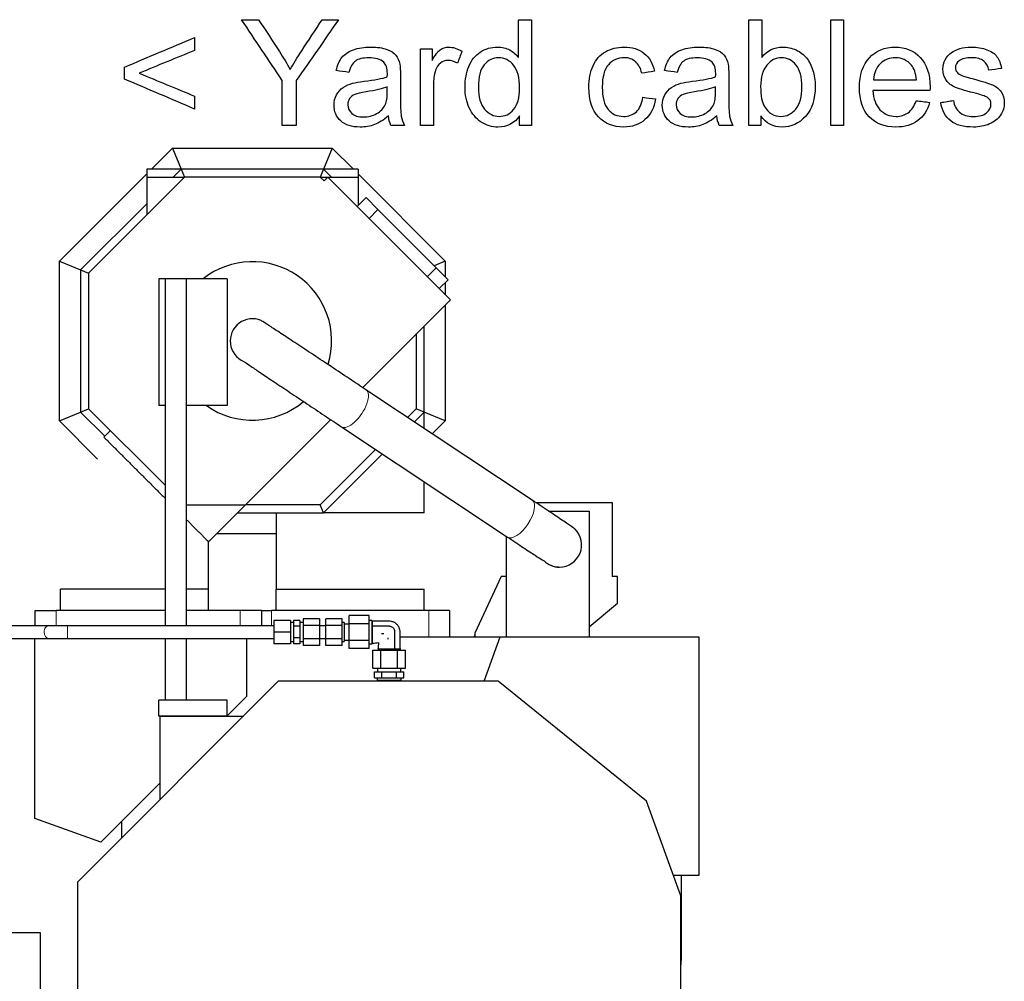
# Model space of a CAD drawing. Header units: inches. Extents: x 0 to 29700, y -16 to 21000.
# Tile 124 of 212: x 7296 to 8228, y 16534 to 17444. Entities that reach past the tile are written whole.
import ezdxf

# ---------------------------------------------------------------- set-up
doc = ezdxf.new("R2010")
doc.units = ezdxf.units.IN
doc.layers.add('254', color=7, linetype='Continuous', true_color=0xffffff)

msp = doc.modelspace()

# ---------------------------------------------------------------- linework, layer by layer
at = {"layer": '254', "color": 2, "linetype": 'Continuous', "lineweight": 25}
for p, q in [((7421.037, 17302.095), (7441.038, 17322.096)), ((7441.038, 17322.096), (7592.226, 17322.096)), ((7441.038, 17322.096), (7449.322, 17302.096)), ((7592.226, 17322.096), (7583.942, 17302.096)), ((7592.226, 17322.096), (7612.227, 17302.095)), ((7334.132, 17215.19), (7416.632, 17297.69)), ((7449.322, 17302.096), (7416.632, 17302.096)), ((7416.632, 17302.096), (7416.632, 17294.596)), ((7449.322, 17302.096), (7441.822, 17294.596)), ((7583.942, 17302.096), (7449.322, 17302.096)), ((7449.322, 17302.096), (7452.429, 17294.596)), ((7583.942, 17302.096), (7580.835, 17294.596)), ((7616.632, 17302.096), (7583.942, 17302.096)), ((7591.442, 17294.596), (7583.942, 17302.096)), ((7616.632, 17302.096), (7616.632, 17294.596)), ((7616.632, 17297.69), (7699.132, 17215.19)), ((7452.429, 17294.596), (7361.632, 17203.799)), ((7416.632, 17294.596), (7452.429, 17294.596)), ((7416.632, 17294.596), (7416.632, 17258.799)), ((7580.835, 17294.596), (7452.429, 17294.596)), ((7580.835, 17294.596), (7616.632, 17294.596)), ((7584.371, 17291.061), (7580.835, 17294.596)), ((7587.906, 17294.596), (7584.371, 17291.061)), ((7704.015, 17178.487), (7587.906, 17294.596)), ((7616.632, 17294.596), (7616.632, 17267.881)), ((7615.627, 17266.875), (7624.112, 17275.361)), ((7624.112, 17275.361), (7635.426, 17264.047)), ((7416.632, 17269.406), (7354.132, 17206.906)), ((7617.395, 17268.643), (7616.632, 17269.406)), ((7635.426, 17264.047), (7690.58, 17208.893)), ((7334.132, 17215.19), (7354.132, 17206.906)), ((7334.132, 17064.002), (7334.132, 17215.19)), ((7699.132, 17215.19), (7688.632, 17210.841)), ((7699.132, 17215.19), (7699.132, 17200.341)), ((7354.132, 17206.906), (7361.632, 17203.799)), ((7354.132, 17206.906), (7354.132, 17072.287)), ((7690.58, 17208.893), (7701.894, 17197.579)), ((7361.632, 17203.799), (7361.632, 17075.393)), ((7433.952, 17198.487), (7428.216, 17198.487)), ((7428.216, 17198.487), (7428.216, 17078.487)), ((7433.952, 17198.487), (7433.952, 16870.1)), ((7453.952, 17198.487), (7433.952, 17198.487)), ((7492.746, 17198.487), (7453.952, 17198.487)), ((7453.952, 17198.487), (7453.952, 16870.1)), ((7492.746, 17198.487), (7492.746, 17078.487)), ((7701.894, 17197.579), (7693.409, 17189.094)), ((7699.132, 17194.815), (7699.132, 17183.37)), ((7704.015, 17178.487), (7620.997, 17095.468)), ((7699.132, 17173.602), (7699.132, 17064.002)), ((7679.132, 17072.287), (7679.132, 17153.603)), ((7671.632, 17146.104), (7671.632, 17075.393)), ((7781.31, 16988.961), (7624.083, 17093.42)), ((7354.132, 17072.287), (7361.632, 17075.393)), ((7361.632, 17075.393), (7433.952, 17003.073)), ((7433.952, 17078.487), (7428.216, 17078.487)), ((7492.746, 17078.487), (7453.952, 17078.487)), ((7671.632, 17075.393), (7663.482, 17067.243)), ((7679.132, 17072.287), (7671.632, 17075.393)), ((7334.132, 17064.002), (7354.132, 17072.287)), ((7354.132, 17072.287), (7376.979, 17049.439)), ((7590.707, 17065.179), (7510.124, 16984.596)), ((7669.854, 17063.008), (7679.132, 17072.287)), ((7699.132, 17064.002), (7679.132, 17072.287)), ((7679.132, 17056.845), (7679.132, 17072.287)), ((7370.24, 17027.895), (7334.132, 17064.002)), ((7600.841, 17058.437), (7758.068, 16953.978)), ((7699.132, 17064.002), (7686.849, 17051.719)), ((7382.282, 17054.743), (7376.132, 17048.594)), ((7633.185, 17036.946), (7580.835, 16984.596)), ((7583.942, 16977.096), (7639.558, 17032.713)), ((7679.132, 16977.096), (7679.132, 17006.422)), ((7453.952, 16984.596), (7510.124, 16984.596)), ((7510.124, 16984.596), (7475.127, 16949.599)), ((7580.835, 16984.596), (7510.124, 16984.596)), ((7583.942, 16977.096), (7580.835, 16984.596)), ((7784.861, 16986.596), (7857.085, 16986.596)), ((7857.085, 16986.596), (7857.085, 16916.596)), ((7502.625, 16977.096), (7583.942, 16977.096)), ((7796.868, 16978.596), (7835.088, 16978.596)), ((7835.088, 16978.596), (7835.088, 16859.596)), ((7539.127, 16957.096), (7482.625, 16957.096)), ((7757.085, 16916.596), (7757.085, 16954.63)), ((7757.088, 16859.596), (7757.088, 16954.629)), ((7752.085, 16916.596), (7727.085, 16862.984)), ((7757.085, 16916.596), (7752.085, 16916.596)), ((7862.085, 16916.596), (7857.085, 16916.596)), ((7862.085, 16891.596), (7862.085, 16916.596)), ((7335.128, 16904.596), (7335.127, 16904.596)), ((7335.127, 16904.596), (7335.127, 16904.596)), ((7335.127, 16884.596), (7335.127, 16904.596)), ((7475.103, 16904.596), (7475.127, 16904.596)), ((7475.127, 16904.596), (7475.127, 16904.596)), ((7475.127, 16884.596), (7475.127, 16904.596)), ((7539.127, 16884.596), (7539.127, 16904.596)), ((7539.127, 16904.596), (7539.127, 16904.596)), ((7539.127, 16904.596), (7539.154, 16904.596)), ((7679.132, 16884.596), (7679.132, 16904.596)), ((7835.087, 16868.943), (7862.085, 16891.596)), ((7311.127, 16884.596), (7331.127, 16884.596)), ((7311.127, 16870.096), (7311.127, 16884.596)), ((7433.95, 16884.596), (7331.127, 16884.596)), ((7505.127, 16884.596), (7453.952, 16884.596)), ((7525.127, 16884.596), (7505.127, 16884.596)), ((7525.127, 16884.596), (7534.627, 16884.596)), ((7525.127, 16884.596), (7525.127, 16870.096)), ((7683.627, 16884.596), (7534.627, 16884.596)), ((7608.021, 16871.89), (7608.021, 16879.685)), ((7627.021, 16879.685), (7608.021, 16879.685)), ((7627.021, 16871.89), (7627.021, 16879.685)), ((7703.127, 16884.596), (7683.627, 16884.596)), ((7703.127, 16884.596), (7703.127, 16859.596)), ((7323.909, 16870.096), (7280.585, 16870.096)), ((7537.021, 16870.096), (7341.587, 16870.096)), ((7537.021, 16875.096), (7537.021, 16864.096)), ((7552.521, 16875.096), (7537.021, 16875.096)), ((7552.521, 16875.096), (7552.521, 16864.096)), ((7555.521, 16873.096), (7552.521, 16873.096)), ((7555.521, 16875.066), (7555.521, 16869.581)), ((7561.521, 16875.066), (7555.521, 16875.066)), ((7555.521, 16869.581), (7555.521, 16858.611)), ((7561.521, 16869.581), (7555.521, 16869.581)), ((7561.521, 16875.066), (7561.521, 16869.581)), ((7564.521, 16873.096), (7561.521, 16873.096)), ((7561.521, 16869.581), (7561.521, 16858.611)), ((7564.521, 16876.798), (7564.521, 16870.447)), ((7580.021, 16876.798), (7564.521, 16876.798)), ((7564.521, 16870.447), (7564.521, 16857.745)), ((7580.021, 16870.447), (7564.521, 16870.447)), ((7580.021, 16876.798), (7580.021, 16870.447)), ((7580.021, 16870.447), (7580.021, 16857.745)), ((7586.021, 16870.096), (7580.021, 16870.096)), ((7586.021, 16870.447), (7586.021, 16876.798)), ((7601.521, 16876.798), (7586.021, 16876.798)), ((7586.021, 16857.745), (7586.021, 16870.447)), ((7601.521, 16870.447), (7586.021, 16870.447)), ((7601.521, 16870.447), (7601.521, 16876.798)), ((7603.521, 16873.096), (7601.521, 16873.096)), ((7601.521, 16857.745), (7601.521, 16870.447)), ((7603.521, 16873.096), (7603.521, 16855.096)), ((7608.021, 16871.596), (7603.521, 16871.596)), ((7608.021, 16856.302), (7608.021, 16871.89)), ((7627.021, 16871.89), (7608.021, 16871.89)), ((7630.021, 16875.096), (7627.021, 16875.096)), ((7627.021, 16856.302), (7627.021, 16871.89)), ((7630.021, 16875.096), (7630.021, 16853.096)), ((7537.021, 16864.096), (7537.021, 16853.096)), ((7552.521, 16864.096), (7537.021, 16864.096)), ((7552.521, 16864.096), (7552.521, 16853.096)), ((7727.084, 16860.992), (7726.186, 16859.595)), ((7727.085, 16862.984), (7727.085, 16859.595)), ((7280.585, 16858.096), (7323.909, 16858.096)), ((7310.885, 16687.596), (7310.885, 16858.094)), ((7341.587, 16858.096), (7537.021, 16858.096)), ((7433.952, 16858.102), (7433.952, 16799.596)), ((7453.952, 16858.102), (7453.952, 16799.596)), ((7511.126, 16858.096), (7511.126, 16803.172)), ((7552.521, 16853.096), (7537.021, 16853.096)), ((7552.521, 16855.096), (7555.521, 16855.096)), ((7555.521, 16858.611), (7555.521, 16853.127)), ((7561.521, 16858.611), (7555.521, 16858.611)), ((7561.521, 16853.127), (7555.521, 16853.127)), ((7561.521, 16858.611), (7561.521, 16853.127)), ((7561.521, 16855.096), (7564.521, 16855.096)), ((7564.521, 16857.745), (7564.521, 16851.394)), ((7580.021, 16857.745), (7564.521, 16857.745)), ((7580.021, 16851.394), (7564.521, 16851.394)), ((7580.021, 16858.096), (7586.021, 16858.096)), ((7580.021, 16857.745), (7580.021, 16851.394)), ((7586.021, 16851.394), (7586.021, 16857.745)), ((7601.521, 16857.745), (7586.021, 16857.745)), ((7601.521, 16851.394), (7586.021, 16851.394)), ((7601.521, 16851.394), (7601.521, 16857.745)), ((7601.521, 16855.096), (7603.521, 16855.096)), ((7603.521, 16856.596), (7608.021, 16856.596)), ((7608.021, 16848.508), (7608.021, 16856.302)), ((7627.021, 16856.302), (7608.021, 16856.302)), ((7627.021, 16848.508), (7627.021, 16856.302)), ((7627.021, 16853.096), (7630.021, 16853.096)), ((7656.311, 16859.596), (7751.084, 16859.596)), ((7735.798, 16817.596), (7751.085, 16859.596)), ((7751.085, 16859.596), (7939.085, 16859.596)), ((7939.085, 16859.596), (7939.085, 16633.612)), ((7627.021, 16848.508), (7608.021, 16848.508)), ((7630.432, 16847.096), (7638.226, 16847.096)), ((7630.432, 16830.096), (7630.432, 16847.096)), ((7638.226, 16847.096), (7653.815, 16847.096)), ((7638.226, 16830.096), (7638.226, 16847.096)), ((7638.521, 16848.096), (7638.521, 16847.096)), ((7653.521, 16848.096), (7646.084, 16848.096)), ((7653.521, 16847.096), (7653.521, 16848.096)), ((7653.815, 16847.096), (7661.609, 16847.096)), ((7653.815, 16830.096), (7653.815, 16847.096)), ((7661.609, 16830.096), (7661.609, 16847.096)), ((7630.432, 16830.096), (7638.226, 16830.096)), ((7632.164, 16826.596), (7639.092, 16826.596)), ((7632.164, 16820.696), (7632.164, 16826.596)), ((7635.021, 16830.096), (7635.021, 16826.596)), ((7638.226, 16830.096), (7653.815, 16830.096)), ((7639.092, 16826.596), (7652.949, 16826.596)), ((7639.092, 16820.696), (7639.092, 16826.596)), ((7652.949, 16826.596), (7659.877, 16826.596)), ((7652.949, 16820.696), (7652.949, 16826.596)), ((7653.815, 16830.096), (7661.609, 16830.096)), ((7657.021, 16826.596), (7657.021, 16830.096)), ((7659.877, 16820.696), (7659.877, 16826.596)), ((7541.085, 16817.596), (7351.085, 16627.596)), ((7749.145, 16817.596), (7541.085, 16817.596)), ((7632.164, 16820.696), (7639.092, 16820.696)), ((7634.521, 16820.696), (7634.521, 16818.404)), ((7634.521, 16818.404), (7635.671, 16818.096)), ((7657.521, 16818.404), (7634.521, 16818.404)), ((7656.371, 16818.096), (7635.671, 16818.096)), ((7638.221, 16818.096), (7638.221, 16817.596)), ((7639.092, 16820.696), (7652.949, 16820.696)), ((7652.949, 16820.696), (7659.877, 16820.696)), ((7653.821, 16817.596), (7653.821, 16818.096)), ((7656.371, 16818.096), (7657.521, 16818.404)), ((7657.521, 16818.404), (7657.521, 16820.696)), ((7889.451, 16704.098), (7749.145, 16817.596)), ((7433.952, 16799.596), (7428.216, 16799.596)), ((7428.216, 16784.596), (7428.216, 16799.596)), ((7453.952, 16799.596), (7433.952, 16799.596)), ((7492.746, 16799.596), (7453.952, 16799.596)), ((7511.126, 16803.172), (7492.745, 16784.791)), ((7492.746, 16784.596), (7492.746, 16799.596)), ((7492.746, 16784.596), (7428.216, 16784.596)), ((7429.085, 16784.596), (7429.085, 16705.596)), ((7429.085, 16784.596), (7508.085, 16784.596)), ((7429.085, 16721.131), (7373.246, 16665.292)), ((7922.085, 16614.439), (7889.451, 16704.098)), ((7373.246, 16665.292), (7310.885, 16687.596)), ((7393.085, 16669.596), (7393.085, 16685.131)), ((7351.085, 16627.596), (7351.085, 16442.204)), ((7939.085, 16633.612), (7915.106, 16633.612)), ((7922.353, 16633.61), (7922.353, 16553.344)), ((7922.085, 16312.596), (7922.085, 16614.439)), ((7316.085, 16579.612), (7231.085, 16579.612)), ((7316.085, 16442.214), (7316.085, 16579.612))]:
    msp.add_line(p, q, dxfattribs=at)
at = {"layer": '254', "color": 110, "linetype": 'Continuous', "lineweight": 13}
for p, q in [((7635.426, 17264.047), (7626.941, 17255.562)), ((7682.095, 17200.407), (7690.58, 17208.893)), ((7331.127, 16884.596), (7331.127, 16870.096)), ((7505.127, 16870.096), (7505.127, 16884.596)), ((7534.627, 16884.596), (7534.627, 16870.096)), ((7683.627, 16859.596), (7683.627, 16884.596)), ((7341.587, 16870.096), (7341.587, 16864.096)), ((7341.587, 16864.096), (7341.587, 16858.096))]:
    msp.add_line(p, q, dxfattribs=at)
at = {"layer": '254', "color": 2, "linetype": 'Continuous', "lineweight": 25}
for centre, radius, start, end in [((7516.632, 17139.596), 75, 342.99, 128.255625), ((7516.632, 17139.596), 21, 66.965625, 247.325625), ((7516.632, 17139.596), 75, 234.568125, 310.066875), ((7807.127, 16946.596), 21, 270, 45.8325), ((7807.127, 16946.596), 21, 225.838125, 270), ((7645.15, 16565.599), 277.474, 356.425631, 357.468643)]:
    msp.add_arc(centre, radius, start, end, dxfattribs=at)
at = {"layer": '254', "color": 110, "linetype": 'Continuous', "lineweight": 13}
for centre, major_axis, ratio, start_param, end_param in [((7612.462, 17075.928), (11.621, 17.491), 0.4381555, 3.1398255, 6.2831853), ((7769.689, 16971.469), (11.621, 17.491), 0.4381555, 3.1415927, 6.2831853), ((7323.909, 16864.096), (0, -6), 0.7071067, 3.129419, 4.712389), ((7323.909, 16864.096), (0, -6), 0.7071067, 4.712389, 6.275724)]:
    msp.add_ellipse(centre, major_axis=major_axis, ratio=ratio, start_param=start_param, end_param=end_param, dxfattribs=at)
at = {"layer": '254', "color": 2, "linetype": 'Continuous', "lineweight": 25}
for points, degree in [([(7506.39, 17443.612), (7511.754, 17443.612), (7517.118, 17443.612), (7522.481, 17443.612)], 3), ([(7544.942, 17385.975), (7532.092, 17405.188), (7519.241, 17424.4), (7506.39, 17443.612)], 3), ([(7598.076, 17443.612), (7584.773, 17424.4), (7571.471, 17405.188), (7558.168, 17385.975)], 3), ([(7582.65, 17443.612), (7587.792, 17443.612), (7592.934, 17443.612), (7598.076, 17443.612)], 3), ([(7768.401, 17407.72), (7768.401, 17419.684), (7768.401, 17431.648), (7768.401, 17443.612)], 3), ([(7768.401, 17443.612), (7772.477, 17443.612), (7776.553, 17443.612), (7780.629, 17443.612)], 3), ([(7780.629, 17443.612), (7780.629, 17410.278), (7780.629, 17376.945), (7780.629, 17343.612)], 3), ([(7986.206, 17343.612), (7986.206, 17376.945), (7986.206, 17410.278), (7986.206, 17443.612)], 3), ([(7986.206, 17443.612), (7990.299, 17443.612), (7994.392, 17443.612), (7998.485, 17443.612)], 3), ([(7998.485, 17443.612), (7998.485, 17431.716), (7998.485, 17419.82), (7998.485, 17407.925)], 3), ([(8063.694, 17343.612), (8063.694, 17376.945), (8063.694, 17410.278), (8063.694, 17443.612)], 3), ([(8063.694, 17443.612), (8067.787, 17443.612), (8071.88, 17443.612), (8075.973, 17443.612)], 3), ([(8075.973, 17443.612), (8075.973, 17410.278), (8075.973, 17376.945), (8075.973, 17343.612)], 3), ([(7395.774, 17398.792), (7417.851, 17408.112), (7439.928, 17417.433), (7462.005, 17426.753)], 3), ([(7462.005, 17426.753), (7462.005, 17422.686), (7462.005, 17418.618), (7462.005, 17414.551)], 3), ([(7462.005, 17414.551), (7444.499, 17407.362), (7426.992, 17400.173), (7409.486, 17392.985)], 3), ([(7675.564, 17416.06), (7679.248, 17416.06), (7682.932, 17416.06), (7686.615, 17416.06)], 3), ([(7675.564, 17343.612), (7675.564, 17367.761), (7675.564, 17391.911), (7675.564, 17416.06)], 3), ([(7686.615, 17416.06), (7686.615, 17412.393), (7686.615, 17408.726), (7686.615, 17405.06)], 3), ([(7714.909, 17413.732), (7713.502, 17409.937), (7712.095, 17406.143), (7710.688, 17402.348)], 3), ([(8172.059, 17405.776), (8173.517, 17408.539), (8175.538, 17410.816), (8178.097, 17412.632)], 3), ([(7595.953, 17395.39), (7597.053, 17400.532), (7598.844, 17404.676), (7601.351, 17407.822)], 3), ([(7906.544, 17395.39), (7907.644, 17400.532), (7909.435, 17404.676), (7911.942, 17407.822)], 3), ([(7395.774, 17387.331), (7395.774, 17391.152), (7395.774, 17394.972), (7395.774, 17398.792)], 3), ([(7409.486, 17392.985), (7426.992, 17385.737), (7444.499, 17378.488), (7462.005, 17371.24)], 3), ([(7607.951, 17393.752), (7603.951, 17394.298), (7599.952, 17394.844), (7595.953, 17395.39)], 3), ([(7896.925, 17394.776), (7892.943, 17394.162), (7888.96, 17393.548), (7884.978, 17392.934)], 3), ([(7918.542, 17393.752), (7914.542, 17394.298), (7910.543, 17394.844), (7906.544, 17395.39)], 3), ([(8183.213, 17393.957), (8184.211, 17392.627), (8185.771, 17391.552), (8187.92, 17390.683)], 3), ([(8225.219, 17397.359), (8221.219, 17396.814), (8217.22, 17396.268), (8213.221, 17395.722)], 3), ([(7462.005, 17359.038), (7439.928, 17368.469), (7417.851, 17377.9), (7395.774, 17387.331)], 3), ([(7544.942, 17343.612), (7544.942, 17357.733), (7544.942, 17371.854), (7544.942, 17385.975)], 3), ([(7558.168, 17385.975), (7558.168, 17371.854), (7558.168, 17357.733), (7558.168, 17343.612)], 3), ([(8104.293, 17386.794), (8117.774, 17386.794), (8131.256, 17386.794), (8144.738, 17386.794)], 3), ([(7624.195, 17375.333), (7619.156, 17374.591), (7615.574, 17373.773), (7613.476, 17372.877)], 3), ([(7644.252, 17379.964), (7639.8, 17378.147), (7633.098, 17376.612), (7624.195, 17375.333)], 3), ([(7934.786, 17375.333), (7929.747, 17374.591), (7926.165, 17373.773), (7924.067, 17372.877)], 3), ([(7954.843, 17379.964), (7950.391, 17378.147), (7943.689, 17376.612), (7934.786, 17375.333)], 3), ([(8157.631, 17376.689), (8139.621, 17376.689), (8121.612, 17376.689), (8103.602, 17376.689)], 3), ([(7462.005, 17371.24), (7462.005, 17367.173), (7462.005, 17363.105), (7462.005, 17359.038)], 3), ([(7886.001, 17370.14), (7890.026, 17369.62), (7894.051, 17369.1), (7898.076, 17368.58)], 3), ([(8137.037, 17355.61), (8140.21, 17357.989), (8142.742, 17361.749), (8144.61, 17366.942)], 3), ([(8144.61, 17366.942), (8148.839, 17366.422), (8153.069, 17365.902), (8157.298, 17365.382)], 3), ([(8167.787, 17365.228), (8171.838, 17365.868), (8175.888, 17366.508), (8179.938, 17367.147)], 3), ([(7645.275, 17352.54), (7640.721, 17348.677), (7636.347, 17345.94), (7632.151, 17344.354)], 3), ([(7647.731, 17343.612), (7646.452, 17346.144), (7645.633, 17349.137), (7645.275, 17352.54)], 3), ([(7769.22, 17343.612), (7769.22, 17346.656), (7769.22, 17349.7), (7769.22, 17352.744)], 3), ([(7955.866, 17352.54), (7951.312, 17348.677), (7946.938, 17345.94), (7942.742, 17344.354)], 3), ([(7958.322, 17343.612), (7957.043, 17346.144), (7956.224, 17349.137), (7955.866, 17352.54)], 3), ([(7997.616, 17352.693), (7997.616, 17349.666), (7997.616, 17346.639), (7997.616, 17343.612)], 3), ([(7558.168, 17343.612), (7553.76, 17343.612), (7549.351, 17343.612), (7544.942, 17343.612)], 3), ([(7660.547, 17343.612), (7656.275, 17343.612), (7652.003, 17343.612), (7647.731, 17343.612)], 3), ([(7687.843, 17343.612), (7683.75, 17343.612), (7679.657, 17343.612), (7675.564, 17343.612)], 3), ([(7780.629, 17343.612), (7776.826, 17343.612), (7773.023, 17343.612), (7769.22, 17343.612)], 3), ([(7971.138, 17343.612), (7966.866, 17343.612), (7962.594, 17343.612), (7958.322, 17343.612)], 3), ([(7997.616, 17343.612), (7993.812, 17343.612), (7990.009, 17343.612), (7986.206, 17343.612)], 3), ([(8075.973, 17343.612), (8071.88, 17343.612), (8067.787, 17343.612), (8063.694, 17343.612)], 3), ([(7376.132, 17048.594), (7433.952, 16990.774)], 1), ([(7539.127, 16977.096), (7539.127, 16940.846), (7539.127, 16904.596)], 2), ([(7453.952, 16970.774), (7473.559, 16951.167)], 1), ([(7473.559, 16951.167), (7474.343, 16950.383)], 1), ([(7474.343, 16950.383), (7474.727, 16949.998)], 1), ([(7474.727, 16949.998), (7474.94, 16949.785)], 1), ([(7474.94, 16949.785), (7475.065, 16949.661)], 1), ([(7475.127, 16904.596), (7475.127, 16927.097), (7475.127, 16949.599)], 2), ([(7433.952, 16904.596), (7335.134, 16904.596)], 1), ([(7475.127, 16904.596), (7453.951, 16904.596)], 1), ([(7630.021, 16853.472), (7632.038, 16853.695), (7634.051, 16853.925), (7636.067, 16854.15)], 3), ([(7636.077, 16854.141), (7635.852, 16852.125), (7635.62, 16850.114), (7635.397, 16848.096)], 3)]:
    msp.add_open_spline(points, degree=degree, dxfattribs=at)
for points, degree, knots in [([(7522.481, 17443.612), (7529.056, 17433.558), (7535.691, 17423.543), (7545.838, 17407.822), (7549.24, 17402.194), (7552.361, 17396.541)], 3, [0, 0, 0, 0, 0.6420012, 0.6420012, 1, 1, 1, 1]), ([(7552.361, 17396.541), (7555.38, 17401.785), (7558.983, 17407.688), (7569.74, 17424.016), (7576.195, 17433.814), (7582.65, 17443.612)], 3, [0, 0, 0, 0, 0.3999116, 0.3999116, 1, 1, 1, 1]), ([(7601.351, 17407.822), (7603.832, 17410.995), (7607.459, 17413.439), (7616.904, 17416.827), (7622.405, 17417.697), (7634.812, 17417.697), (7639.829, 17416.964), (7647.577, 17414.039), (7650.429, 17412.233), (7654.05, 17407.797), (7655.329, 17405.034), (7656.045, 17401.657)], 3, [0, 0, 0, 0, 0.2017298, 0.2017298, 0.4021475, 0.4021475, 0.6017403, 0.6017403, 0.8001825, 0.8001825, 1, 1, 1, 1]), ([(7686.615, 17405.06), (7689.429, 17410.202), (7692.039, 17413.604), (7696.797, 17416.879), (7699.432, 17417.697), (7706.441, 17417.697), (7710.637, 17416.367), (7714.909, 17413.732)], 3, [0, 0, 0, 0, 0.2901554, 0.2901554, 0.5803109, 0.5803109, 1, 1, 1, 1]), ([(7769.22, 17352.744), (7764.64, 17345.556), (7757.887, 17341.974), (7743.203, 17341.974), (7737.901, 17343.59), (7728.186, 17349.93), (7724.451, 17354.382), (7719.13, 17365.791), (7717.8, 17372.34), (7717.8, 17386.999), (7719.011, 17393.544), (7723.812, 17405.341), (7727.433, 17409.861), (7737.063, 17416.111), (7742.461, 17417.697), (7752.796, 17417.697), (7756.684, 17416.776), (7763.489, 17413.092), (7766.278, 17410.688), (7768.401, 17407.72)], 3, [0, 0, 0, 0, 0.173777, 0.173777, 0.2858109, 0.2858109, 0.3979865, 0.3979865, 0.5101621, 0.5101621, 0.6196301, 0.6196301, 0.729506, 0.729506, 0.8391148, 0.8391148, 0.9195574, 0.9195574, 1, 1, 1, 1]), ([(7898.076, 17368.58), (7896.746, 17360.266), (7893.38, 17353.73), (7882.497, 17344.328), (7875.845, 17341.974), (7858.015, 17341.974), (7850.047, 17345.236), (7837.984, 17358.168), (7834.965, 17367.454), (7834.965, 17387.382), (7836.239, 17394.227), (7841.463, 17405.955), (7845.392, 17410.375), (7855.994, 17416.213), (7861.75, 17417.697), (7875.845, 17417.697), (7882.289, 17415.699), (7892.295, 17407.746), (7895.492, 17402.092), (7896.925, 17394.776)], 3, [0, 0, 0, 0, 0.1115364, 0.1115364, 0.2233731, 0.2233731, 0.3629887, 0.3629887, 0.5028797, 0.5028797, 0.5933801, 0.5933801, 0.6836967, 0.6836967, 0.7738286, 0.7738286, 0.8872324, 0.8872324, 1, 1, 1, 1]), ([(7911.942, 17407.822), (7914.423, 17410.995), (7918.05, 17413.439), (7927.495, 17416.827), (7932.996, 17417.697), (7945.403, 17417.697), (7950.42, 17416.964), (7958.168, 17414.039), (7961.02, 17412.233), (7964.64, 17407.797), (7965.92, 17405.034), (7966.636, 17401.657)], 3, [0, 0, 0, 0, 0.2017298, 0.2017298, 0.4021475, 0.4021475, 0.6017403, 0.6017403, 0.8001825, 0.8001825, 1, 1, 1, 1]), ([(7998.485, 17407.925), (8003.679, 17414.448), (8010.304, 17417.697), (8022.788, 17417.697), (8027.004, 17416.79), (8034.965, 17413.195), (8038.256, 17410.675), (8043.382, 17404.164), (8045.395, 17400.248), (8048.319, 17391.066), (8049.035, 17386.155), (8049.035, 17368.503), (8045.966, 17358.91), (8033.686, 17345.351), (8026.319, 17341.974), (8009.179, 17341.974), (8002.476, 17345.53), (7997.616, 17352.693)], 3, [0, 0, 0, 0, 0.1411608, 0.1411608, 0.2193837, 0.2193837, 0.2970025, 0.2970025, 0.3743244, 0.3743244, 0.4512561, 0.4512561, 0.6345344, 0.6345344, 0.8178127, 0.8178127, 1, 1, 1, 1]), ([(8157.298, 17365.382), (8155.277, 17357.963), (8151.577, 17352.195), (8140.747, 17344.021), (8133.84, 17341.974), (8114.832, 17341.974), (8106.454, 17345.236), (8094.009, 17358.296), (8090.913, 17367.429), (8090.913, 17391.399), (8094.06, 17400.864), (8106.595, 17414.32), (8114.756, 17417.697), (8134.428, 17417.697), (8142.359, 17414.397), (8154.638, 17401.197), (8157.708, 17391.936), (8157.708, 17379.247), (8157.682, 17378.147), (8157.631, 17376.689)], 3, [0, 0, 0, 0, 0.102927, 0.102927, 0.206164, 0.206164, 0.3360732, 0.3360732, 0.4657156, 0.4657156, 0.5995764, 0.5995764, 0.7334372, 0.7334372, 0.8628474, 0.8628474, 0.9922575, 0.9922575, 1, 1, 1, 1]), ([(8178.097, 17412.632), (8179.99, 17414.039), (8182.606, 17415.218), (8189.199, 17417.211), (8192.729, 17417.697), (8202.195, 17417.697), (8207.183, 17416.879), (8215.779, 17413.604), (8218.963, 17411.387), (8223.044, 17405.776), (8224.451, 17402.041), (8225.219, 17397.359)], 3, [0, 0, 0, 0, 0.1533584, 0.1533584, 0.3070429, 0.3070429, 0.5375697, 0.5375697, 0.7680965, 0.7680965, 1, 1, 1, 1]), ([(7644.252, 17389.583), (7644.303, 17391.271), (7644.328, 17392.345), (7644.328, 17397.794), (7643.164, 17401.339), (7637.703, 17406.134), (7633.047, 17407.516), (7621.074, 17407.516), (7616.828, 17406.518), (7611.302, 17402.476), (7609.281, 17398.894), (7607.951, 17393.752)], 3, [0, 0, 0, 0, 0.0173992, 0.0173992, 0.2180012, 0.2180012, 0.4906867, 0.4906867, 0.7453433, 0.7453433, 1, 1, 1, 1]), ([(7656.045, 17401.657), (7656.454, 17399.56), (7656.659, 17395.799), (7656.659, 17384.893), (7656.659, 17379.435), (7656.659, 17362.542), (7656.94, 17355.333), (7657.964, 17349.291), (7659.012, 17346.375), (7660.547, 17343.612)], 3, [0, 0, 0, 0, 0.1614009, 0.1614009, 0.3230544, 0.3230544, 0.6617691, 0.6617691, 1, 1, 1, 1]), ([(7710.688, 17402.348), (7707.695, 17404.113), (7704.676, 17405.008), (7698.997, 17405.008), (7696.583, 17404.202), (7692.32, 17400.967), (7690.799, 17398.711), (7688.508, 17391.501), (7687.843, 17386.717), (7687.843, 17368.904), (7687.843, 17356.258), (7687.843, 17343.612)], 3, [0, 0, 0, 0, 0.1341395, 0.1341395, 0.2545211, 0.2545211, 0.3739874, 0.3739874, 0.555588, 0.555588, 1, 1, 1, 1]), ([(7763.694, 17400.557), (7759.882, 17405.213), (7755.175, 17407.516), (7744.124, 17407.516), (7739.57, 17405.29), (7732.254, 17396.387), (7730.412, 17389.352), (7730.412, 17370.473), (7732.356, 17363.54), (7736.27, 17358.961)], 3, [0, 0, 0, 0, 0.2572887, 0.2572887, 0.5075283, 0.5075283, 0.757768, 0.757768, 1, 1, 1, 1]), ([(7736.27, 17358.961), (7740.184, 17354.356), (7744.814, 17352.079), (7755.482, 17352.079), (7760.034, 17354.277), (7767.557, 17363.028), (7769.424, 17369.731), (7769.424, 17388.662), (7767.503, 17395.904), (7763.694, 17400.557)], 3, [0, 0, 0, 0, 0.2429455, 0.2429455, 0.487059, 0.487059, 0.7310525, 0.7310525, 1, 1, 1, 1]), ([(7884.978, 17392.934), (7883.827, 17397.794), (7881.832, 17401.453), (7876.05, 17406.364), (7872.571, 17407.592), (7862.287, 17407.592), (7857.247, 17405.367), (7849.521, 17396.515), (7847.603, 17389.506), (7847.603, 17370.166), (7849.443, 17363.082), (7856.915, 17354.279), (7861.775, 17352.079), (7872.596, 17352.079), (7876.626, 17353.551), (7883.085, 17359.447), (7885.132, 17364.001), (7886.001, 17370.14)], 3, [0, 0, 0, 0, 0.0947853, 0.0947853, 0.1895707, 0.1895707, 0.3329335, 0.3329335, 0.4762963, 0.4762963, 0.621953, 0.621953, 0.7675324, 0.7675324, 0.883996, 0.883996, 1, 1, 1, 1]), ([(7954.843, 17389.583), (7954.894, 17391.271), (7954.919, 17392.345), (7954.919, 17397.794), (7953.755, 17401.339), (7948.294, 17406.134), (7943.638, 17407.516), (7931.665, 17407.516), (7927.419, 17406.518), (7921.893, 17402.476), (7919.872, 17398.894), (7918.542, 17393.752)], 3, [0, 0, 0, 0, 0.0173992, 0.0173992, 0.2180012, 0.2180012, 0.4906867, 0.4906867, 0.7453433, 0.7453433, 1, 1, 1, 1]), ([(7966.636, 17401.657), (7967.045, 17399.56), (7967.25, 17395.799), (7967.25, 17384.893), (7967.25, 17379.435), (7967.25, 17362.542), (7967.53, 17355.333), (7968.554, 17349.291), (7969.603, 17346.375), (7971.138, 17343.612)], 3, [0, 0, 0, 0, 0.1614009, 0.1614009, 0.3230544, 0.3230544, 0.6617691, 0.6617691, 1, 1, 1, 1]), ([(8030.872, 17400.839), (8027.112, 17405.341), (8022.584, 17407.592), (8011.89, 17407.592), (8007.249, 17405.252), (7999.432, 17395.952), (7997.462, 17389.199), (7997.462, 17371.701), (7998.664, 17365.408), (8001.018, 17361.545)], 3, [0, 0, 0, 0, 0.24896, 0.24896, 0.5003139, 0.5003139, 0.7523486, 0.7523486, 1, 1, 1, 1]), ([(8001.018, 17361.545), (8004.881, 17355.226), (8010.1, 17352.079), (8022.072, 17352.079), (8026.702, 17354.407), (8034.53, 17363.719), (8036.5, 17370.677), (8036.5, 17389.352), (8034.622, 17396.349), (8030.872, 17400.839)], 3, [0, 0, 0, 0, 0.2890258, 0.2890258, 0.5242794, 0.5242794, 0.759533, 0.759533, 1, 1, 1, 1]), ([(8144.738, 17386.794), (8144.2, 17392.883), (8142.631, 17397.454), (8136.193, 17405.239), (8131.102, 17407.592), (8119.258, 17407.592), (8114.487, 17405.712), (8106.825, 17398.153), (8104.702, 17393.113), (8104.293, 17386.794)], 3, [0, 0, 0, 0, 0.186437, 0.186437, 0.4755782, 0.4755782, 0.7373522, 0.7373522, 1, 1, 1, 1]), ([(8179.938, 17367.147), (8180.604, 17362.287), (8182.524, 17358.554), (8188.739, 17353.358), (8193.088, 17352.079), (8204.318, 17352.079), (8208.524, 17353.192), (8213.963, 17357.81), (8215.344, 17360.496), (8215.344, 17366.38), (8214.125, 17368.568), (8210.023, 17371.24), (8205.853, 17372.622), (8190.171, 17376.587), (8183.919, 17378.536), (8176.971, 17381.857), (8174.329, 17384.155), (8170.729, 17390.017), (8169.834, 17393.266), (8169.834, 17400.046), (8170.575, 17403.039), (8172.059, 17405.776)], 3, [0, 0, 0, 0, 0.1122243, 0.1122243, 0.2254514, 0.2254514, 0.3391957, 0.3391957, 0.4523185, 0.4523185, 0.5542226, 0.5542226, 0.6255083, 0.6255083, 0.7216477, 0.7216477, 0.8180612, 0.8180612, 0.9134933, 0.9134933, 1, 1, 1, 1]), ([(8213.221, 17395.722), (8212.683, 17399.457), (8211.095, 17402.37), (8205.853, 17406.543), (8202.169, 17407.592), (8191.757, 17407.592), (8187.731, 17406.684), (8182.906, 17402.936), (8181.704, 17400.762), (8181.704, 17396.669), (8182.215, 17395.236), (8183.213, 17393.957)], 3, [0, 0, 0, 0, 0.1949844, 0.1949844, 0.3920723, 0.3920723, 0.6239404, 0.6239404, 0.8542769, 0.8542769, 1, 1, 1, 1]), ([(8187.92, 17390.683), (8189.148, 17390.222), (8192.749, 17389.151), (8207.439, 17385.208), (8213.493, 17383.293), (8220.358, 17380.373), (8223.07, 17378.224), (8225.014, 17375.385)], 3, [0, 0, 0, 0, 0.2578398, 0.2578398, 0.6294216, 0.6294216, 1, 1, 1, 1]), ([(7632.151, 17344.354), (7627.93, 17342.767), (7623.428, 17341.974), (7610.637, 17341.974), (7604.523, 17343.919), (7595.978, 17351.696), (7593.829, 17356.659), (7593.829, 17366.252), (7594.659, 17369.495), (7597.871, 17375.359), (7600.007, 17377.695), (7605.213, 17381.268), (7608.155, 17382.599), (7611.43, 17383.52)], 3, [0, 0, 0, 0, 0.1392229, 0.1392229, 0.3683145, 0.3683145, 0.5974061, 0.5974061, 0.7308012, 0.7308012, 0.8650936, 0.8650936, 1, 1, 1, 1]), ([(7611.43, 17383.52), (7613.86, 17384.159), (7617.492, 17384.784), (7632.254, 17386.538), (7639.57, 17387.945), (7644.252, 17389.583)], 3, [0, 0, 0, 0, 0.3293466, 0.3293466, 1, 1, 1, 1]), ([(7942.742, 17344.354), (7938.521, 17342.767), (7934.019, 17341.974), (7921.228, 17341.974), (7915.114, 17343.919), (7906.569, 17351.696), (7904.42, 17356.659), (7904.42, 17366.252), (7905.25, 17369.495), (7908.462, 17375.359), (7910.598, 17377.695), (7915.804, 17381.268), (7918.746, 17382.599), (7922.021, 17383.52)], 3, [0, 0, 0, 0, 0.1392229, 0.1392229, 0.3683145, 0.3683145, 0.5974061, 0.5974061, 0.7308012, 0.7308012, 0.8650936, 0.8650936, 1, 1, 1, 1]), ([(7922.021, 17383.52), (7924.451, 17384.159), (7928.083, 17384.784), (7942.845, 17386.538), (7950.161, 17387.945), (7954.843, 17389.583)], 3, [0, 0, 0, 0, 0.3293466, 0.3293466, 1, 1, 1, 1]), ([(7613.476, 17372.877), (7611.404, 17371.957), (7609.756, 17370.634), (7607.516, 17367.122), (7606.927, 17365.177), (7606.927, 17359.78), (7608.194, 17357.057), (7613.144, 17352.668), (7616.751, 17351.593), (7626.267, 17351.593), (7630.463, 17352.617), (7637.831, 17356.761), (7640.542, 17359.6), (7642.282, 17363.182)], 3, [0, 0, 0, 0, 0.1214534, 0.1214534, 0.2441685, 0.2441685, 0.4334159, 0.4334159, 0.6236335, 0.6236335, 0.8118168, 0.8118168, 1, 1, 1, 1]), ([(7642.282, 17363.182), (7643.586, 17365.97), (7644.252, 17370.063), (7644.252, 17376.962), (7644.252, 17378.463), (7644.252, 17379.964)], 3, [0, 0, 0, 0, 0.7824475, 0.7824475, 1, 1, 1, 1]), ([(7924.067, 17372.877), (7921.995, 17371.957), (7920.346, 17370.634), (7918.107, 17367.122), (7917.518, 17365.177), (7917.518, 17359.78), (7918.785, 17357.057), (7923.735, 17352.668), (7927.342, 17351.593), (7936.858, 17351.593), (7941.054, 17352.617), (7948.421, 17356.761), (7951.133, 17359.6), (7952.873, 17363.182)], 3, [0, 0, 0, 0, 0.1214534, 0.1214534, 0.2441685, 0.2441685, 0.4334159, 0.4334159, 0.6236335, 0.6236335, 0.8118168, 0.8118168, 1, 1, 1, 1]), ([(7952.873, 17363.182), (7954.177, 17365.97), (7954.843, 17370.063), (7954.843, 17376.962), (7954.843, 17378.463), (7954.843, 17379.964)], 3, [0, 0, 0, 0, 0.7824475, 0.7824475, 1, 1, 1, 1]), ([(8103.602, 17376.689), (8104.062, 17368.733), (8106.326, 17362.657), (8114.397, 17354.177), (8119.463, 17352.079), (8130.002, 17352.079), (8133.84, 17353.256), (8137.037, 17355.61)], 3, [0, 0, 0, 0, 0.3634659, 0.3634659, 0.7280825, 0.7280825, 1, 1, 1, 1]), ([(8225.014, 17375.385), (8226.984, 17372.571), (8227.956, 17369.066), (8227.956, 17360.803), (8226.742, 17356.948), (8221.995, 17349.7), (8218.542, 17346.912), (8209.537, 17342.972), (8204.446, 17341.974), (8189.353, 17341.974), (8182.164, 17343.919), (8172.289, 17351.747), (8169.143, 17357.554), (8167.787, 17365.228)], 3, [0, 0, 0, 0, 0.1384103, 0.1384103, 0.2742732, 0.2742732, 0.4108082, 0.4108082, 0.5473433, 0.5473433, 0.7736716, 0.7736716, 1, 1, 1, 1]), ([(7624.094, 17093.413), (7618.974, 17096.814), (7608.439, 17103.808), (7591.27, 17115.194), (7574.224, 17126.485), (7558.261, 17137.043), (7544.448, 17146.16), (7533.623, 17153.279), (7526.713, 17157.785), (7525.003, 17158.856), (7524.856, 17158.919)], 3, [0, 0, 0, 0, 0.1224569, 0.2456012, 0.3694466, 0.4942041, 0.6197464, 0.7458657, 0.8726648, 1, 1, 1, 1]), ([(7508.382, 17120.28), (7508.365, 17120.261), (7509.462, 17119.471), (7514.912, 17115.767), (7524.348, 17109.425), (7536.878, 17101.04), (7551.797, 17091.081), (7568.154, 17080.18), (7585.052, 17068.932), (7595.625, 17061.902), (7600.831, 17058.444)], 3, [0, 0, 0, 0, 0.1116425, 0.2362645, 0.3615344, 0.4875981, 0.6144957, 0.7421812, 0.8706907, 1, 1, 1, 1]), ([(7821.753, 16961.666), (7821.489, 16961.91), (7819.273, 16963.504), (7810.747, 16969.302), (7797.8, 16977.985), (7787.178, 16985.061), (7781.32, 16988.954)], 3, [0, 0, 0, 0, 0.2541567, 0.5057965, 0.7544236, 1, 1, 1, 1]), ([(7679.132, 16977.096), (7655.798, 16977.096), (7624.068, 16977.096), (7592.338, 16977.096), (7583.942, 16977.096)], 3, [0, 0, 0, 0, 0.7353833, 1, 1, 1, 1]), ([(7758.058, 16953.985), (7763.611, 16950.296), (7773.404, 16943.808), (7784.755, 16936.348), (7791.177, 16932.207), (7792.499, 16931.44), (7792.538, 16931.47)], 3, [0, 0, 0, 0, 0.2649047, 0.5264792, 0.7847508, 1, 1, 1, 1]), ([(7806.466, 16925.73), (7806.238, 16925.692), (7803.818, 16925.353), (7801.285, 16926.23), (7799.146, 16927.177), (7799.069, 16927.212)], 3, [0, 0, 0, 0, 0.0906901, 0.9668863, 1, 1, 1, 1]), ([(7539.154, 16904.596), (7539.155, 16904.596), (7539.2, 16904.596), (7539.411, 16904.596), (7539.763, 16904.596), (7540.408, 16904.596), (7541.68, 16904.596), (7544.235, 16904.596), (7549.337, 16904.596), (7559.547, 16904.596), (7579.963, 16904.596), (7620.798, 16904.596), (7655.798, 16904.596), (7679.132, 16904.596)], 3, [0, 0, 0, 0, 0.0000313, 0.0019844, 0.0039374, 0.0078435, 0.0156558, 0.0312803, 0.0625293, 0.1250274, 0.2500235, 0.5000156, 1, 1, 1, 1]), ([(7341.587, 16870.096), (7339.934, 16870.096), (7336.701, 16870.096), (7331.984, 16870.096), (7327.642, 16870.096), (7325.131, 16870.096), (7323.959, 16870.096)], 3, [0, 0, 0, 0, 0.2500771, 0.5, 0.7499229, 1, 1, 1, 1]), ([(7630.021, 16869.581), (7630.021, 16871.64), (7630.021, 16873.695), (7630.021, 16874.707), (7630.021, 16874.723), (7630.021, 16874.93), (7630.021, 16875.022), (7630.021, 16875.054), (7630.021, 16875.057)], 2, [0, 0, 0, 0.751068, 0.751068, 0.9388351, 0.9388351, 0.9857768, 0.9975123, 1, 1, 1]), ([(7656.305, 16848.096), (7656.424, 16852.201), (7656.083, 16858.247), (7656.556, 16865.422), (7655.141, 16869.142), (7653.39, 16871.465), (7651.067, 16873.216), (7647.347, 16874.632), (7640.171, 16874.159), (7634.126, 16874.499), (7630.021, 16874.38)], 3, [0, 0, 0, 0, 0.255925, 0.3805182, 0.4402403, 0.5, 0.5597597, 0.6194818, 0.744075, 1, 1, 1, 1]), ([(7651.505, 16848.096), (7651.505, 16850.147), (7651.505, 16854.251), (7651.506, 16859.378), (7651.504, 16862.971), (7651.507, 16864.592), (7651.341, 16865.631), (7650.898, 16866.795), (7649.963, 16868.038), (7648.72, 16868.974), (7647.555, 16869.417), (7646.516, 16869.583), (7644.895, 16869.58), (7641.302, 16869.582), (7636.175, 16869.581), (7632.072, 16869.581), (7630.021, 16869.581)], 3, [0, 0, 0, 0, 0.125, 0.25, 0.3125, 0.34375, 0.375, 0.4375, 0.5, 0.5625, 0.625, 0.65625, 0.6875, 0.75, 0.875, 1, 1, 1, 1]), ([(7630.021, 16853.472), (7630.021, 16853.47), (7630.021, 16853.263), (7630.021, 16853.171), (7630.021, 16853.126), (7630.021, 16853.145), (7630.021, 16853.21), (7630.021, 16853.442), (7630.021, 16853.812), (7630.021, 16853.838), (7630.021, 16857.901), (7630.021, 16857.926), (7630.021, 16858.289), (7630.021, 16858.532), (7630.021, 16858.59), (7630.021, 16858.617), (7630.021, 16858.693), (7630.021, 16858.783), (7630.021, 16858.889), (7630.021, 16859.297), (7630.021, 16859.328), (7630.021, 16861.354), (7630.021, 16865.467), (7630.021, 16869.581)], 2, [0, 0, 0, 0.0040517, 0.0266869, 0.0323457, 0.0351751, 0.0380045, 0.0493221, 0.0945925, 0.0945925, 0.275674, 0.4567555, 0.4567555, 0.5020259, 0.5133435, 0.5161729, 0.5190023, 0.524661, 0.524661, 0.5472962, 0.5472962, 0.637837, 0.637837, 1, 1, 1]), ([(7640.833, 16862.533), (7640.83, 16862.533), (7640.825, 16862.532), (7640.817, 16862.532), (7640.798, 16862.532), (7640.78, 16862.534), (7640.752, 16862.537), (7640.707, 16862.542), (7640.046, 16862.598), (7639.437, 16862.532), (7638.887, 16862.362)], 3, [0, 0, 0, 0, 0.0024055, 0.0044056, 0.0063559, 0.019835, 0.0311949, 0.0514853, 0.0876495, 1, 1, 1, 1]), ([(7323.859, 16858.097), (7325.036, 16858.097), (7327.562, 16858.097), (7331.93, 16858.097), (7336.674, 16858.097), (7339.925, 16858.097), (7341.587, 16858.097)], 3, [0, 0, 0, 0, 0.2499477, 0.5, 0.7500523, 1, 1, 1, 1]), ([(7645.061, 16857.472), (7645.064, 16857.507), (7645.1, 16857.91), (7645.09, 16858.335), (7645.029, 16858.7), (7645.026, 16858.719), (7645.025, 16858.731), (7645.025, 16858.739), (7645.025, 16858.746), (7645.025, 16858.751)], 3, [0, 0, 0, 0, 0.0833765, 0.9512023, 0.9768874, 0.9888262, 0.9916101, 0.9943868, 1, 1, 1, 1]), ([(7651.505, 16848.096), (7643.282, 16848.096), (7643.278, 16848.096), (7641.253, 16848.096), (7641.221, 16848.096), (7640.814, 16848.096), (7640.618, 16848.096), (7640.542, 16848.096), (7640.515, 16848.096), (7640.456, 16848.096), (7640.214, 16848.096), (7639.85, 16848.096), (7639.824, 16848.096), (7635.761, 16848.096), (7635.736, 16848.096)], 2, [0, 0, 0, 0.4000102, 0.4000102, 0.5000127, 0.5000127, 0.5250133, 0.5312635, 0.5343886, 0.5375136, 0.550014, 0.6000152, 0.6000152, 0.8000203, 1, 1, 1]), ([(7656.305, 16848.096), (7656.305, 16848.096), (7656.674, 16848.096), (7656.906, 16848.096), (7656.972, 16848.096), (7656.991, 16848.096), (7656.946, 16848.096), (7656.854, 16848.096), (7656.648, 16848.096), (7656.632, 16848.096), (7655.619, 16848.096), (7655.617, 16848.096), (7651.505, 16848.096)], 2, [0, 0, 0, 0.0000423, 0.0833721, 0.1042046, 0.1094127, 0.1146208, 0.125037, 0.1667019, 0.1667019, 0.3333615, 0.3333615, 1, 1, 1])]:
    msp.add_open_spline(points, degree=degree, knots=knots, dxfattribs=at)

doc.saveas('drawing.dxf')
